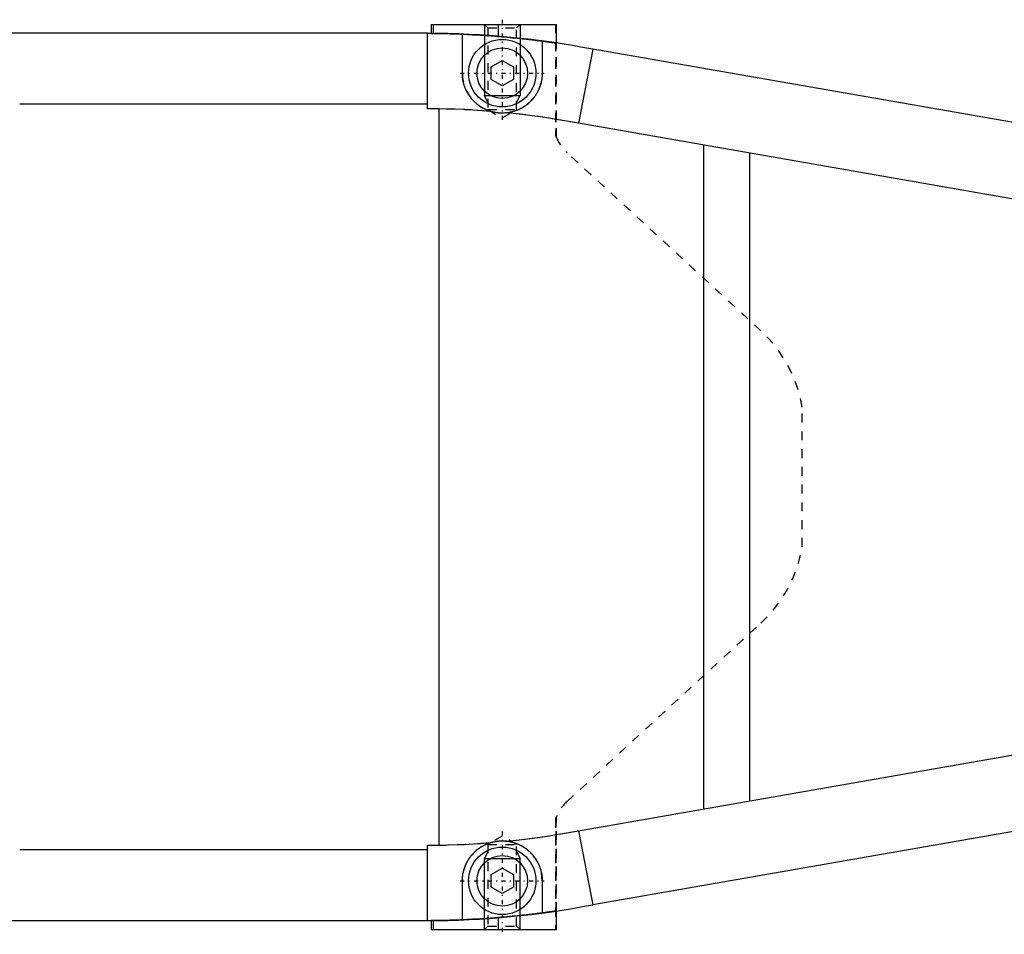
# Model space of a CAD drawing. Extents: x -152 to 584, y -5 to 847.
# Tile 11 of 12: x 344 to 455, y 718 to 822. Entities that reach past the tile are written whole.
import ezdxf

# ---------------------------------------------------------------- set-up
doc = ezdxf.new("R2010")
doc.units = 0
doc.linetypes.add('CENTER', pattern=[1.5, 0.45, -0.5, 0.05, -0.5])
doc.linetypes.add('DASHED', pattern=[2, 1, -1])
for name, color, linetype in [('AM_0', 7, 'CONTINUOUS'), ('AM_10', 7, 'CONTINUOUS'), ('AM_3', 7, 'DASHED'), ('AM_7', 7, 'CENTER')]:
    doc.layers.add(name, color=color, linetype=linetype)

msp = doc.modelspace()

# ---------------------------------------------------------------- linework, layer by layer
at = {"layer": 'AM_0', "color": 7, "linetype": 'CONTINUOUS'}
for p, q in [((390, 821), (390, 819.98)), ((390, 821), (404.1, 821)), ((397.53, 821), (397.53, 819.66)), ((404.1, 818.9), (404.1, 821)), ((389.56, 820), (257.1, 820)), ((389.56, 811.49), (389.56, 820)), ((393.5, 815.5), (393.5, 819.85)), ((402.5, 819.07), (402.5, 815.5)), ((408.21, 818.22), (406.59, 809.85)), ((470.35, 807.35), (408.21, 818.22)), ((396.75, 816.22), (398, 816.94)), ((398, 816.94), (399.25, 816.22)), ((396.75, 814.78), (396.75, 816.22)), ((399.25, 816.22), (399.25, 814.78)), ((398, 814.06), (396.75, 814.78)), ((399.25, 814.78), (398, 814.06)), ((389.56, 812), (343.6, 812)), ((390.9, 728.52), (390.9, 811.48)), ((468.92, 798.97), (406.59, 809.88)), ((420.67, 807.41), (420.67, 732.59)), ((425.9, 733.5), (425.9, 806.5)), ((406.59, 730.12), (468.92, 741.03)), ((470.35, 732.65), (408.21, 721.78)), ((406.59, 730.15), (408.21, 721.78)), ((389.56, 720), (389.56, 728.51)), ((389.56, 728), (343.6, 728)), ((396.75, 725.22), (398, 725.94)), ((398, 725.94), (399.25, 725.22)), ((396.75, 723.78), (396.75, 725.22)), ((399.25, 725.22), (399.25, 723.78)), ((393.5, 720.15), (393.5, 724.5)), ((398, 723.06), (396.75, 723.78)), ((399.25, 723.78), (398, 723.06)), ((402.5, 724.5), (402.5, 720.93)), ((397.53, 720.34), (397.53, 719)), ((404.1, 719), (404.1, 721.1)), ((389.56, 720), (257.1, 720)), ((390, 720.02), (390, 719)), ((390, 719), (404.1, 719))]:
    msp.add_line(p, q, dxfattribs=at)
for points in [[(396.67, 811.2, 0), (396.64, 811.21, 0), (396.59, 811.23, 0), (396.54, 811.24, 0), (396.51, 811.25, 0), (396.49, 811.26, 0), (396.43, 811.28, 0), (396.38, 811.3, 0), (396.33, 811.32, 0), (396.28, 811.34, 0), (396.23, 811.36, 0), (396.21, 811.37, 0), (396.18, 811.38, 0), (396.13, 811.41, 0), (396.08, 811.43, 0), (396.03, 811.45, 0), (395.98, 811.48, 0), (395.94, 811.5, 0), (395.91, 811.51, 0), (395.89, 811.53, 0), (395.84, 811.55, 0), (395.79, 811.58, 0), (395.77, 811.59, 0), (395.74, 811.61, 0), (395.7, 811.63, 0), (395.65, 811.66, 0), (395.63, 811.68, 0), (395.6, 811.69, 0), (395.56, 811.72, 0), (395.51, 811.75, 0), (395.47, 811.78, 0), (395.42, 811.81, 0), (395.38, 811.84, 0), (395.36, 811.86, 0), (395.33, 811.87, 0), (395.29, 811.91, 0), (395.25, 811.94, 0), (395.21, 811.97, 0), (395.16, 812.01, 0), (395.12, 812.04, 0), (395.1, 812.06, 0), (395.08, 812.08, 0), (395.04, 812.11, 0), (395, 812.15, 0), (394.96, 812.18, 0), (394.92, 812.22, 0), (394.88, 812.26, 0), (394.86, 812.28, 0), (394.84, 812.3, 0), (394.8, 812.34, 0), (394.76, 812.37, 0), (394.72, 812.41, 0), (394.69, 812.45, 0), (394.65, 812.49, 0), (394.63, 812.51, 0), (394.62, 812.53, 0), (394.58, 812.58, 0), (394.55, 812.62, 0), (394.51, 812.66, 0), (394.48, 812.7, 0), (394.44, 812.74, 0), (394.43, 812.76, 0), (394.41, 812.79, 0), (394.38, 812.83, 0), (394.35, 812.87, 0), (394.33, 812.89, 0), (394.32, 812.92, 0), (394.29, 812.96, 0), (394.26, 813, 0), (394.24, 813.03, 0), (394.23, 813.05, 0), (394.2, 813.09, 0), (394.17, 813.14, 0), (394.14, 813.18, 0), (394.11, 813.23, 0), (394.09, 813.28, 0), (394.07, 813.3, 0), (394.06, 813.32, 0), (394.04, 813.37, 0), (394.01, 813.42, 0), (393.99, 813.46, 0), (393.96, 813.51, 0), (393.94, 813.56, 0), (393.93, 813.58, 0), (393.92, 813.61, 0), (393.9, 813.66, 0), (393.87, 813.7, 0), (393.85, 813.75, 0), (393.83, 813.8, 0), (393.81, 813.85, 0), (393.8, 813.87, 0), (393.79, 813.9, 0), (393.78, 813.95, 0), (393.76, 814, 0), (393.74, 814.05, 0), (393.72, 814.1, 0), (393.71, 814.15, 0), (393.7, 814.17, 0), (393.69, 814.19, 0), (393.68, 814.24, 0), (393.66, 814.29, 0), (393.65, 814.34, 0), (393.64, 814.39, 0), (393.63, 814.44, 0), (393.62, 814.47, 0), (393.61, 814.49, 0), (393.6, 814.54, 0), (393.59, 814.59, 0), (393.59, 814.62, 0), (393.58, 814.64, 0), (393.57, 814.69, 0), (393.56, 814.74, 0), (393.56, 814.77, 0), (393.56, 814.79, 0), (393.55, 814.84, 0), (393.54, 814.89, 0), (393.54, 814.94, 0), (393.53, 814.99, 0), (393.52, 815.04, 0), (393.52, 815.06, 0), (393.52, 815.09, 0), (393.51, 815.14, 0), (393.51, 815.19, 0), (393.51, 815.23, 0), (393.51, 815.28, 0), (393.5, 815.33, 0), (393.5, 815.36, 0), (393.5, 815.38, 0), (393.5, 815.43, 0), (393.5, 815.48, 0), (393.5, 815.5, 0)], [(402.5, 815.5, 0), (402.5, 815.47, 0), (402.5, 815.42, 0), (402.5, 815.37, 0), (402.5, 815.34, 0), (402.5, 815.32, 0), (402.49, 815.26, 0), (402.49, 815.21, 0), (402.49, 815.16, 0), (402.48, 815.1, 0), (402.48, 815.05, 0), (402.47, 815.02, 0), (402.47, 815, 0), (402.47, 814.94, 0), (402.46, 814.89, 0), (402.45, 814.83, 0), (402.44, 814.78, 0), (402.43, 814.72, 0), (402.43, 814.7, 0), (402.42, 814.67, 0), (402.41, 814.61, 0), (402.4, 814.56, 0), (402.39, 814.53, 0), (402.39, 814.5, 0), (402.38, 814.45, 0), (402.36, 814.39, 0), (402.35, 814.37, 0), (402.35, 814.34, 0), (402.33, 814.28, 0), (402.32, 814.23, 0), (402.3, 814.17, 0), (402.28, 814.12, 0), (402.26, 814.06, 0), (402.25, 814.03, 0), (402.24, 814.01, 0), (402.23, 813.95, 0), (402.2, 813.9, 0), (402.18, 813.84, 0), (402.16, 813.79, 0), (402.14, 813.73, 0), (402.13, 813.71, 0), (402.11, 813.68, 0), (402.09, 813.62, 0), (402.06, 813.57, 0), (402.04, 813.52, 0), (402.01, 813.46, 0), (401.98, 813.41, 0), (401.97, 813.38, 0), (401.96, 813.36, 0), (401.93, 813.3, 0), (401.9, 813.25, 0), (401.87, 813.2, 0), (401.83, 813.14, 0), (401.8, 813.09, 0), (401.79, 813.07, 0), (401.77, 813.04, 0), (401.73, 812.99, 0), (401.7, 812.94, 0), (401.66, 812.89, 0), (401.63, 812.84, 0), (401.59, 812.79, 0), (401.57, 812.77, 0), (401.55, 812.74, 0), (401.52, 812.69, 0), (401.48, 812.64, 0), (401.46, 812.62, 0), (401.44, 812.6, 0), (401.4, 812.55, 0), (401.36, 812.5, 0), (401.34, 812.48, 0), (401.32, 812.46, 0), (401.27, 812.41, 0), (401.23, 812.37, 0), (401.19, 812.32, 0), (401.14, 812.28, 0), (401.1, 812.24, 0), (401.07, 812.21, 0), (401.05, 812.19, 0), (401.01, 812.15, 0), (400.96, 812.11, 0), (400.91, 812.07, 0), (400.86, 812.03, 0), (400.81, 811.99, 0), (400.79, 811.97, 0), (400.76, 811.95, 0), (400.71, 811.91, 0), (400.66, 811.87, 0), (400.61, 811.84, 0), (400.56, 811.8, 0), (400.51, 811.76, 0), (400.48, 811.75, 0), (400.46, 811.73, 0), (400.4, 811.7, 0), (400.35, 811.66, 0), (400.29, 811.63, 0), (400.24, 811.6, 0), (400.19, 811.57, 0), (400.16, 811.55, 0), (400.13, 811.54, 0), (400.07, 811.51, 0), (400.02, 811.48, 0), (399.96, 811.45, 0), (399.9, 811.42, 0), (399.85, 811.4, 0), (399.82, 811.38, 0), (399.79, 811.37, 0), (399.73, 811.35, 0), (399.67, 811.32, 0), (399.64, 811.31, 0), (399.61, 811.3, 0), (399.55, 811.28, 0), (399.49, 811.26, 0), (399.46, 811.24, 0), (399.43, 811.23, 0), (399.37, 811.21, 0), (399.31, 811.2, 0), (399.25, 811.18, 0), (399.19, 811.16, 0), (399.13, 811.14, 0), (399.1, 811.14, 0), (399.07, 811.13, 0), (399.01, 811.11, 0), (398.95, 811.1, 0), (398.88, 811.09, 0), (398.82, 811.08, 0), (398.76, 811.06, 0), (398.73, 811.06, 0), (398.7, 811.05, 0), (398.63, 811.04, 0), (398.57, 811.04, 0), (398.54, 811.03, 0)], [(396.67, 811.2, 0), (395.71, 811.27, 0), (393.79, 811.39, 0), (391.86, 811.46, 0), (390.9, 811.48, 0)], [(398.54, 811.03, 0), (398.49, 811.03, 0), (398.38, 811.02, 0), (398.28, 811.01, 0), (398.22, 811.01, 0), (398.17, 811, 0), (398.07, 811, 0), (397.96, 811, 0), (397.86, 811, 0), (397.75, 811.01, 0), (397.65, 811.01, 0), (397.59, 811.02, 0), (397.54, 811.02, 0), (397.44, 811.04, 0), (397.33, 811.05, 0), (397.23, 811.07, 0), (397.13, 811.09, 0), (397.02, 811.11, 0), (396.97, 811.12, 0), (396.92, 811.13, 0), (396.82, 811.16, 0), (396.72, 811.19, 0), (396.67, 811.2, 0)], [(406.59, 809.85, 0), (405.25, 810.09, 0), (402.58, 810.53, 0), (399.89, 810.89, 0), (398.54, 811.03, 0)], [(398.54, 728.97, 0), (399.89, 729.11, 0), (402.58, 729.47, 0), (405.25, 729.91, 0), (406.59, 730.15, 0)], [(390.9, 728.52, 0), (391.86, 728.54, 0), (393.79, 728.61, 0), (395.71, 728.73, 0), (396.67, 728.8, 0)], [(393.5, 724.5, 0), (393.5, 724.52, 0), (393.5, 724.57, 0), (393.5, 724.62, 0), (393.5, 724.64, 0), (393.5, 724.67, 0), (393.51, 724.72, 0), (393.51, 724.77, 0), (393.51, 724.81, 0), (393.51, 724.86, 0), (393.52, 724.91, 0), (393.52, 724.94, 0), (393.52, 724.96, 0), (393.53, 725.01, 0), (393.54, 725.06, 0), (393.54, 725.11, 0), (393.55, 725.16, 0), (393.56, 725.21, 0), (393.56, 725.23, 0), (393.56, 725.26, 0), (393.57, 725.31, 0), (393.58, 725.36, 0), (393.59, 725.38, 0), (393.59, 725.41, 0), (393.6, 725.46, 0), (393.61, 725.51, 0), (393.62, 725.53, 0), (393.63, 725.56, 0), (393.64, 725.61, 0), (393.65, 725.66, 0), (393.66, 725.71, 0), (393.68, 725.76, 0), (393.69, 725.81, 0), (393.7, 725.83, 0), (393.71, 725.86, 0), (393.73, 725.91, 0), (393.74, 725.95, 0), (393.76, 726, 0), (393.78, 726.05, 0), (393.8, 726.1, 0), (393.8, 726.13, 0), (393.81, 726.15, 0), (393.83, 726.2, 0), (393.85, 726.25, 0), (393.87, 726.3, 0), (393.9, 726.35, 0), (393.92, 726.39, 0), (393.93, 726.42, 0), (393.94, 726.44, 0), (393.96, 726.49, 0), (393.99, 726.54, 0), (394.01, 726.58, 0), (394.04, 726.63, 0), (394.06, 726.68, 0), (394.07, 726.7, 0), (394.09, 726.72, 0), (394.11, 726.77, 0), (394.14, 726.82, 0), (394.17, 726.86, 0), (394.2, 726.91, 0), (394.23, 726.95, 0), (394.24, 726.97, 0), (394.26, 727, 0), (394.29, 727.04, 0), (394.32, 727.08, 0), (394.33, 727.11, 0), (394.35, 727.13, 0), (394.38, 727.17, 0), (394.41, 727.21, 0), (394.43, 727.24, 0), (394.44, 727.26, 0), (394.48, 727.3, 0), (394.51, 727.34, 0), (394.55, 727.38, 0), (394.58, 727.43, 0), (394.62, 727.47, 0), (394.63, 727.49, 0), (394.65, 727.51, 0), (394.69, 727.55, 0), (394.73, 727.59, 0), (394.76, 727.63, 0), (394.8, 727.67, 0), (394.84, 727.7, 0), (394.86, 727.72, 0), (394.88, 727.74, 0), (394.92, 727.78, 0), (394.96, 727.82, 0), (395, 727.85, 0), (395.04, 727.89, 0), (395.08, 727.92, 0), (395.1, 727.94, 0), (395.12, 727.96, 0), (395.16, 727.99, 0), (395.21, 728.03, 0), (395.25, 728.06, 0), (395.29, 728.09, 0), (395.33, 728.13, 0), (395.36, 728.14, 0), (395.38, 728.16, 0), (395.42, 728.19, 0), (395.47, 728.22, 0), (395.51, 728.25, 0), (395.56, 728.28, 0), (395.6, 728.31, 0), (395.63, 728.32, 0), (395.65, 728.34, 0), (395.7, 728.37, 0), (395.74, 728.39, 0), (395.77, 728.41, 0), (395.79, 728.42, 0), (395.84, 728.45, 0), (395.89, 728.47, 0), (395.91, 728.49, 0), (395.94, 728.5, 0), (395.99, 728.52, 0), (396.03, 728.55, 0), (396.08, 728.57, 0), (396.13, 728.59, 0), (396.18, 728.62, 0), (396.21, 728.63, 0), (396.23, 728.64, 0), (396.28, 728.66, 0), (396.33, 728.68, 0), (396.38, 728.7, 0), (396.44, 728.72, 0), (396.49, 728.74, 0), (396.51, 728.75, 0), (396.54, 728.76, 0), (396.59, 728.77, 0), (396.64, 728.79, 0), (396.67, 728.8, 0)], [(396.67, 728.8, 0), (396.72, 728.81, 0), (396.82, 728.84, 0), (396.92, 728.87, 0), (396.97, 728.88, 0), (397.02, 728.89, 0), (397.13, 728.91, 0), (397.23, 728.93, 0), (397.33, 728.95, 0), (397.44, 728.96, 0), (397.54, 728.98, 0), (397.59, 728.98, 0), (397.65, 728.99, 0), (397.75, 728.99, 0), (397.86, 729, 0), (397.96, 729, 0), (398.07, 729, 0), (398.17, 729, 0), (398.22, 728.99, 0), (398.28, 728.99, 0), (398.38, 728.98, 0), (398.49, 728.97, 0), (398.54, 728.97, 0)], [(398.54, 728.97, 0), (398.57, 728.96, 0), (398.63, 728.96, 0), (398.7, 728.95, 0), (398.73, 728.94, 0), (398.76, 728.94, 0), (398.82, 728.92, 0), (398.88, 728.91, 0), (398.95, 728.9, 0), (399.01, 728.89, 0), (399.07, 728.87, 0), (399.1, 728.86, 0), (399.13, 728.86, 0), (399.19, 728.84, 0), (399.25, 728.82, 0), (399.31, 728.8, 0), (399.37, 728.78, 0), (399.43, 728.77, 0), (399.46, 728.75, 0), (399.49, 728.74, 0), (399.55, 728.72, 0), (399.61, 728.7, 0), (399.64, 728.69, 0), (399.67, 728.68, 0), (399.73, 728.65, 0), (399.79, 728.63, 0), (399.82, 728.62, 0), (399.85, 728.6, 0), (399.9, 728.58, 0), (399.96, 728.55, 0), (400.02, 728.52, 0), (400.07, 728.49, 0), (400.13, 728.46, 0), (400.16, 728.45, 0), (400.19, 728.43, 0), (400.24, 728.4, 0), (400.3, 728.37, 0), (400.35, 728.34, 0), (400.4, 728.3, 0), (400.46, 728.27, 0), (400.48, 728.25, 0), (400.51, 728.24, 0), (400.56, 728.2, 0), (400.61, 728.16, 0), (400.66, 728.13, 0), (400.72, 728.09, 0), (400.76, 728.05, 0), (400.79, 728.03, 0), (400.81, 728.01, 0), (400.86, 727.97, 0), (400.91, 727.93, 0), (400.96, 727.89, 0), (401.01, 727.85, 0), (401.05, 727.81, 0), (401.07, 727.79, 0), (401.1, 727.76, 0), (401.14, 727.72, 0), (401.19, 727.68, 0), (401.23, 727.63, 0), (401.27, 727.59, 0), (401.32, 727.54, 0), (401.34, 727.52, 0), (401.36, 727.5, 0), (401.4, 727.45, 0), (401.44, 727.4, 0), (401.46, 727.38, 0), (401.48, 727.36, 0), (401.52, 727.31, 0), (401.55, 727.26, 0), (401.57, 727.23, 0), (401.59, 727.21, 0), (401.63, 727.16, 0), (401.67, 727.11, 0), (401.7, 727.06, 0), (401.74, 727.01, 0), (401.77, 726.96, 0), (401.79, 726.93, 0), (401.8, 726.91, 0), (401.84, 726.85, 0), (401.87, 726.8, 0), (401.9, 726.75, 0), (401.93, 726.7, 0), (401.96, 726.64, 0), (401.97, 726.62, 0), (401.98, 726.59, 0), (402.01, 726.54, 0), (402.04, 726.48, 0), (402.07, 726.43, 0), (402.09, 726.38, 0), (402.11, 726.32, 0), (402.13, 726.29, 0), (402.14, 726.27, 0), (402.16, 726.21, 0), (402.18, 726.16, 0), (402.2, 726.1, 0), (402.23, 726.05, 0), (402.25, 725.99, 0), (402.25, 725.97, 0), (402.26, 725.94, 0), (402.28, 725.88, 0), (402.3, 725.83, 0), (402.32, 725.77, 0), (402.33, 725.72, 0), (402.35, 725.66, 0), (402.35, 725.63, 0), (402.36, 725.61, 0), (402.38, 725.55, 0), (402.39, 725.5, 0), (402.39, 725.47, 0), (402.4, 725.44, 0), (402.41, 725.39, 0), (402.42, 725.33, 0), (402.43, 725.3, 0), (402.43, 725.28, 0), (402.44, 725.22, 0), (402.45, 725.17, 0), (402.46, 725.11, 0), (402.47, 725.06, 0), (402.47, 725, 0), (402.47, 724.98, 0), (402.48, 724.95, 0), (402.48, 724.9, 0), (402.49, 724.84, 0), (402.49, 724.79, 0), (402.49, 724.74, 0), (402.5, 724.68, 0), (402.5, 724.66, 0), (402.5, 724.63, 0), (402.5, 724.58, 0), (402.5, 724.53, 0), (402.5, 724.5, 0)]]:
    msp.add_polyline3d(points, dxfattribs=at)
for centre, radius in [((398, 815.5), 3.8), ((398, 815.5), 2.85), ((398, 724.5), 3.8), ((398, 724.5), 2.85)]:
    msp.add_circle(centre, radius, dxfattribs=at)
for centre, radius, start, end in [((389.56, 722.24), 97.75, 79, 90), ((389.56, 722.24), 97.69, 82.3864, 87.6866), ((389.56, 722.24), 89.25, 89.1376, 90), ((389.56, 817.76), 89.25, 270, 270.8624), ((389.56, 817.76), 97.75, 270, 281), ((389.56, 817.76), 97.69, 272.3134, 277.6136)]:
    msp.add_arc(centre, radius, start, end, dxfattribs=at)
at = {"layer": 'AM_10', "color": 7, "linetype": 'CONTINUOUS'}
for p, q in [((396, 821), (396, 813)), ((400, 821), (400, 813)), ((396.38, 812.2), (396, 813)), ((396, 813), (400, 813)), ((399.62, 812.2), (400, 813)), ((396.38, 727.8), (396, 727)), ((396, 719), (396, 727)), ((396, 727), (400, 727)), ((399.62, 727.8), (400, 727)), ((400, 719), (400, 727))]:
    msp.add_line(p, q, dxfattribs=at)
at = {"layer": 'AM_3', "color": 6, "linetype": 'DASHED'}
for p, q in [((390.2, 821), (390.2, 819.98)), ((396, 821), (396.38, 820.62)), ((396.38, 820.62), (396.38, 811.4)), ((396.38, 820.62), (399.62, 820.62)), ((399.62, 820.62), (400, 821)), ((399.62, 811.4), (399.62, 820.62)), ((404, 821), (404, 808.52)), ((404.03, 821), (404.1, 821)), ((404.03, 821), (404.03, 808.45)), ((390, 819.98), (390.2, 819.98)), ((404.08, 818.9), (404.1, 818.9)), ((404.08, 808.31), (404.08, 818.9)), ((404.1, 808.27), (404.1, 818.9)), ((396.38, 811.4), (398, 810.46)), ((396.38, 811.4), (399.62, 811.4)), ((398, 810.46), (399.62, 811.4)), ((427.16, 786.46), (405.31, 806.55)), ((431.8, 762.14), (431.8, 777.86)), ((405.31, 733.45), (427.16, 753.54)), ((404, 731.48), (404, 719)), ((404.03, 731.55), (404.03, 719)), ((404.08, 721.1), (404.08, 731.69)), ((404.1, 721.1), (404.1, 731.73)), ((398, 729.54), (396.38, 728.6)), ((399.62, 728.6), (398, 729.54)), ((396.38, 728.6), (396.38, 719.38)), ((396.38, 728.6), (399.62, 728.6)), ((399.62, 719.38), (399.62, 728.6)), ((404.1, 721.1), (404.08, 721.1)), ((390.2, 720.02), (390, 720.02)), ((390.2, 720.02), (390.2, 719)), ((396.38, 719.38), (396, 719)), ((396.38, 719.38), (399.62, 719.38)), ((400, 719), (399.62, 719.38))]:
    msp.add_line(p, q, dxfattribs=at)
for points in [[(390, 819.98, 0), (390, 819.98, 0), (390, 819.98, 0), (390, 819.98, 0), (390.01, 819.98, 0), (390.01, 819.98, 0), (390.01, 819.98, 0), (390.02, 819.98, 0), (390.03, 819.98, 0), (390.04, 819.98, 0), (390.05, 819.98, 0), (390.06, 819.98, 0), (390.07, 819.98, 0), (390.08, 819.98, 0), (390.1, 819.98, 0), (390.12, 819.98, 0), (390.14, 819.98, 0), (390.16, 819.98, 0), (390.17, 819.98, 0), (390.18, 819.98, 0), (390.21, 819.98, 0), (390.23, 819.98, 0), (390.25, 819.98, 0), (390.26, 819.98, 0), (390.29, 819.98, 0), (390.32, 819.98, 0), (390.34, 819.98, 0), (390.36, 819.98, 0), (390.39, 819.98, 0), (390.43, 819.98, 0), (390.46, 819.98, 0), (390.5, 819.98, 0), (390.54, 819.98, 0), (390.56, 819.98, 0), (390.59, 819.98, 0), (390.63, 819.98, 0), (390.67, 819.98, 0), (390.72, 819.98, 0), (390.77, 819.98, 0), (390.82, 819.98, 0), (390.84, 819.98, 0), (390.87, 819.98, 0), (390.92, 819.98, 0), (390.97, 819.98, 0), (391.03, 819.97, 0), (391.09, 819.97, 0), (391.14, 819.97, 0), (391.17, 819.97, 0), (391.2, 819.97, 0), (391.26, 819.97, 0), (391.32, 819.97, 0), (391.39, 819.97, 0), (391.45, 819.97, 0), (391.52, 819.97, 0), (391.55, 819.97, 0), (391.58, 819.96, 0), (391.65, 819.96, 0), (391.72, 819.96, 0), (391.79, 819.96, 0), (391.86, 819.96, 0), (391.93, 819.96, 0), (391.96, 819.96, 0), (392, 819.96, 0), (392.07, 819.95, 0), (392.15, 819.95, 0), (392.18, 819.95, 0), (392.22, 819.95, 0), (392.3, 819.95, 0), (392.37, 819.95, 0), (392.41, 819.94, 0), (392.45, 819.94, 0), (392.53, 819.94, 0), (392.61, 819.94, 0), (392.69, 819.94, 0), (392.77, 819.93, 0), (392.86, 819.93, 0), (392.9, 819.93, 0), (392.94, 819.93, 0), (393.03, 819.92, 0), (393.12, 819.92, 0), (393.2, 819.92, 0), (393.29, 819.91, 0), (393.38, 819.91, 0), (393.43, 819.91, 0), (393.48, 819.91, 0), (393.57, 819.9, 0), (393.66, 819.9, 0), (393.76, 819.9, 0), (393.86, 819.89, 0), (393.95, 819.89, 0), (394, 819.88, 0), (394.05, 819.88, 0), (394.15, 819.88, 0), (394.25, 819.87, 0), (394.35, 819.87, 0), (394.45, 819.86, 0), (394.56, 819.86, 0), (394.61, 819.86, 0), (394.66, 819.85, 0), (394.76, 819.85, 0), (394.87, 819.84, 0), (394.97, 819.84, 0), (395.08, 819.83, 0), (395.18, 819.82, 0), (395.24, 819.82, 0), (395.29, 819.82, 0), (395.4, 819.81, 0), (395.51, 819.8, 0), (395.56, 819.8, 0), (395.61, 819.8, 0), (395.72, 819.79, 0), (395.83, 819.78, 0), (395.89, 819.78, 0), (395.94, 819.78, 0), (396.05, 819.77, 0), (396.16, 819.76, 0), (396.27, 819.75, 0), (396.38, 819.75, 0), (396.49, 819.74, 0), (396.55, 819.74, 0), (396.6, 819.73, 0), (396.71, 819.72, 0), (396.82, 819.72, 0), (396.93, 819.71, 0), (397.04, 819.7, 0), (397.15, 819.69, 0), (397.21, 819.69, 0), (397.26, 819.68, 0), (397.37, 819.67, 0), (397.48, 819.66, 0), (397.53, 819.66, 0)], [(397.53, 819.66, 0), (397.58, 819.66, 0), (397.66, 819.65, 0), (397.75, 819.64, 0), (397.79, 819.64, 0), (397.83, 819.63, 0), (397.92, 819.63, 0), (398, 819.62, 0), (398.09, 819.61, 0), (398.17, 819.61, 0), (398.26, 819.6, 0), (398.3, 819.59, 0), (398.34, 819.59, 0), (398.43, 819.58, 0), (398.51, 819.57, 0), (398.6, 819.57, 0), (398.68, 819.56, 0), (398.77, 819.55, 0), (398.81, 819.55, 0), (398.85, 819.54, 0), (398.94, 819.53, 0), (399.02, 819.53, 0), (399.07, 819.52, 0), (399.11, 819.52, 0), (399.19, 819.51, 0), (399.27, 819.5, 0), (399.32, 819.5, 0), (399.36, 819.49, 0), (399.44, 819.48, 0), (399.52, 819.48, 0), (399.61, 819.47, 0), (399.69, 819.46, 0), (399.77, 819.45, 0), (399.81, 819.45, 0), (399.85, 819.44, 0), (399.93, 819.43, 0), (400.01, 819.42, 0), (400.09, 819.42, 0), (400.17, 819.41, 0), (400.25, 819.4, 0), (400.29, 819.39, 0), (400.33, 819.39, 0), (400.41, 819.38, 0), (400.48, 819.37, 0), (400.56, 819.36, 0), (400.64, 819.36, 0), (400.71, 819.35, 0), (400.75, 819.34, 0), (400.78, 819.34, 0), (400.86, 819.33, 0), (400.93, 819.32, 0), (401, 819.31, 0), (401.08, 819.3, 0), (401.15, 819.3, 0), (401.18, 819.29, 0), (401.22, 819.29, 0), (401.29, 819.28, 0), (401.36, 819.27, 0), (401.42, 819.26, 0), (401.49, 819.25, 0), (401.56, 819.25, 0), (401.59, 819.24, 0), (401.62, 819.24, 0), (401.69, 819.23, 0), (401.75, 819.22, 0), (401.78, 819.22, 0), (401.81, 819.21, 0), (401.87, 819.21, 0), (401.94, 819.2, 0), (401.97, 819.19, 0), (402, 819.19, 0), (402.05, 819.18, 0), (402.11, 819.18, 0), (402.17, 819.17, 0), (402.23, 819.16, 0), (402.28, 819.15, 0), (402.31, 819.15, 0), (402.34, 819.15, 0), (402.4, 819.14, 0), (402.45, 819.13, 0), (402.51, 819.12, 0), (402.56, 819.12, 0), (402.61, 819.11, 0), (402.64, 819.11, 0), (402.67, 819.1, 0), (402.72, 819.1, 0), (402.77, 819.09, 0), (402.82, 819.08, 0), (402.87, 819.07, 0), (402.92, 819.07, 0), (402.94, 819.06, 0), (402.97, 819.06, 0), (403.01, 819.05, 0), (403.06, 819.05, 0), (403.1, 819.04, 0), (403.15, 819.04, 0), (403.19, 819.03, 0), (403.21, 819.03, 0), (403.24, 819.02, 0), (403.28, 819.02, 0), (403.32, 819.01, 0), (403.36, 819.01, 0), (403.4, 819, 0), (403.44, 819, 0), (403.45, 818.99, 0), (403.47, 818.99, 0), (403.51, 818.98, 0), (403.54, 818.98, 0), (403.56, 818.98, 0), (403.58, 818.97, 0), (403.61, 818.97, 0), (403.64, 818.97, 0), (403.66, 818.96, 0), (403.67, 818.96, 0), (403.7, 818.96, 0), (403.73, 818.95, 0), (403.76, 818.95, 0), (403.79, 818.94, 0), (403.81, 818.94, 0), (403.82, 818.94, 0), (403.84, 818.94, 0), (403.86, 818.93, 0), (403.88, 818.93, 0), (403.9, 818.93, 0), (403.92, 818.92, 0), (403.94, 818.92, 0), (403.95, 818.92, 0), (403.96, 818.92, 0), (403.98, 818.92, 0), (403.99, 818.91, 0), (404, 818.91, 0)], [(404, 808.52, 0), (404, 808.51, 0), (404.01, 808.48, 0), (404.02, 808.46, 0), (404.03, 808.45, 0), (404.03, 808.44, 0), (404.04, 808.41, 0), (404.05, 808.39, 0), (404.06, 808.37, 0), (404.06, 808.36, 0), (404.07, 808.34, 0), (404.07, 808.33, 0), (404.08, 808.33, 0), (404.08, 808.31, 0), (404.09, 808.3, 0), (404.09, 808.29, 0), (404.09, 808.29, 0), (404.1, 808.28, 0), (404.1, 808.28, 0), (404.1, 808.27, 0), (404.1, 808.27, 0), (404.1, 808.27, 0), (404.1, 808.27, 0)], [(404.03, 808.45, 0), (404.04, 808.42, 0), (404.06, 808.37, 0), (404.08, 808.33, 0), (404.08, 808.31, 0)], [(404.1, 731.73, 0), (404.1, 731.73, 0), (404.1, 731.73, 0), (404.1, 731.73, 0), (404.1, 731.72, 0), (404.1, 731.72, 0), (404.09, 731.71, 0), (404.09, 731.71, 0), (404.09, 731.7, 0), (404.08, 731.69, 0), (404.08, 731.67, 0), (404.07, 731.67, 0), (404.07, 731.66, 0), (404.06, 731.64, 0), (404.06, 731.63, 0), (404.05, 731.61, 0), (404.04, 731.59, 0), (404.03, 731.56, 0), (404.03, 731.55, 0), (404.02, 731.54, 0), (404.01, 731.52, 0), (404, 731.49, 0), (404, 731.48, 0)], [(404.08, 731.69, 0), (404.08, 731.67, 0), (404.06, 731.63, 0), (404.04, 731.58, 0), (404.03, 731.55, 0)], [(397.53, 720.34, 0), (397.48, 720.34, 0), (397.37, 720.33, 0), (397.26, 720.32, 0), (397.21, 720.31, 0), (397.15, 720.31, 0), (397.04, 720.3, 0), (396.93, 720.29, 0), (396.82, 720.28, 0), (396.71, 720.28, 0), (396.6, 720.27, 0), (396.55, 720.26, 0), (396.49, 720.26, 0), (396.38, 720.25, 0), (396.27, 720.25, 0), (396.16, 720.24, 0), (396.05, 720.23, 0), (395.94, 720.22, 0), (395.89, 720.22, 0), (395.83, 720.22, 0), (395.72, 720.21, 0), (395.61, 720.2, 0), (395.56, 720.2, 0), (395.51, 720.2, 0), (395.4, 720.19, 0), (395.29, 720.18, 0), (395.24, 720.18, 0), (395.18, 720.18, 0), (395.08, 720.17, 0), (394.97, 720.16, 0), (394.87, 720.16, 0), (394.76, 720.15, 0), (394.66, 720.15, 0), (394.61, 720.14, 0), (394.56, 720.14, 0), (394.45, 720.14, 0), (394.35, 720.13, 0), (394.25, 720.13, 0), (394.15, 720.12, 0), (394.05, 720.12, 0), (394, 720.12, 0), (393.95, 720.11, 0), (393.86, 720.11, 0), (393.76, 720.1, 0), (393.66, 720.1, 0), (393.57, 720.1, 0), (393.48, 720.09, 0), (393.43, 720.09, 0), (393.38, 720.09, 0), (393.29, 720.09, 0), (393.2, 720.08, 0), (393.12, 720.08, 0), (393.03, 720.08, 0), (392.94, 720.07, 0), (392.9, 720.07, 0), (392.86, 720.07, 0), (392.77, 720.07, 0), (392.69, 720.06, 0), (392.61, 720.06, 0), (392.53, 720.06, 0), (392.45, 720.06, 0), (392.41, 720.06, 0), (392.37, 720.05, 0), (392.3, 720.05, 0), (392.22, 720.05, 0), (392.18, 720.05, 0), (392.15, 720.05, 0), (392.07, 720.05, 0), (392, 720.04, 0), (391.96, 720.04, 0), (391.93, 720.04, 0), (391.86, 720.04, 0), (391.79, 720.04, 0), (391.72, 720.04, 0), (391.65, 720.04, 0), (391.58, 720.04, 0), (391.55, 720.03, 0), (391.52, 720.03, 0), (391.45, 720.03, 0), (391.39, 720.03, 0), (391.32, 720.03, 0), (391.26, 720.03, 0), (391.2, 720.03, 0), (391.17, 720.03, 0), (391.14, 720.03, 0), (391.09, 720.03, 0), (391.03, 720.03, 0), (390.97, 720.02, 0), (390.92, 720.02, 0), (390.87, 720.02, 0), (390.84, 720.02, 0), (390.82, 720.02, 0), (390.77, 720.02, 0), (390.72, 720.02, 0), (390.67, 720.02, 0), (390.63, 720.02, 0), (390.59, 720.02, 0), (390.56, 720.02, 0), (390.54, 720.02, 0), (390.5, 720.02, 0), (390.46, 720.02, 0), (390.43, 720.02, 0), (390.39, 720.02, 0), (390.36, 720.02, 0), (390.34, 720.02, 0), (390.32, 720.02, 0), (390.29, 720.02, 0), (390.26, 720.02, 0), (390.25, 720.02, 0), (390.23, 720.02, 0), (390.21, 720.02, 0), (390.18, 720.02, 0), (390.17, 720.02, 0), (390.16, 720.02, 0), (390.14, 720.02, 0), (390.12, 720.02, 0), (390.1, 720.02, 0), (390.08, 720.02, 0), (390.07, 720.02, 0), (390.06, 720.02, 0), (390.05, 720.02, 0), (390.04, 720.02, 0), (390.03, 720.02, 0), (390.02, 720.02, 0), (390.01, 720.02, 0), (390.01, 720.02, 0), (390.01, 720.02, 0), (390, 720.02, 0), (390, 720.02, 0), (390, 720.02, 0), (390, 720.02, 0)], [(404, 721.09, 0), (403.99, 721.09, 0), (403.98, 721.08, 0), (403.96, 721.08, 0), (403.95, 721.08, 0), (403.94, 721.08, 0), (403.92, 721.08, 0), (403.9, 721.07, 0), (403.88, 721.07, 0), (403.86, 721.07, 0), (403.84, 721.06, 0), (403.82, 721.06, 0), (403.81, 721.06, 0), (403.79, 721.06, 0), (403.76, 721.05, 0), (403.73, 721.05, 0), (403.7, 721.04, 0), (403.67, 721.04, 0), (403.66, 721.04, 0), (403.64, 721.03, 0), (403.61, 721.03, 0), (403.58, 721.03, 0), (403.56, 721.02, 0), (403.54, 721.02, 0), (403.51, 721.02, 0), (403.47, 721.01, 0), (403.45, 721.01, 0), (403.44, 721, 0), (403.4, 721, 0), (403.36, 720.99, 0), (403.32, 720.99, 0), (403.28, 720.98, 0), (403.24, 720.98, 0), (403.21, 720.97, 0), (403.19, 720.97, 0), (403.15, 720.96, 0), (403.1, 720.96, 0), (403.06, 720.95, 0), (403.01, 720.95, 0), (402.97, 720.94, 0), (402.94, 720.94, 0), (402.92, 720.93, 0), (402.87, 720.93, 0), (402.82, 720.92, 0), (402.77, 720.91, 0), (402.72, 720.9, 0), (402.67, 720.9, 0), (402.64, 720.89, 0), (402.61, 720.89, 0), (402.56, 720.88, 0), (402.51, 720.88, 0), (402.45, 720.87, 0), (402.4, 720.86, 0), (402.34, 720.85, 0), (402.31, 720.85, 0), (402.28, 720.85, 0), (402.23, 720.84, 0), (402.17, 720.83, 0), (402.11, 720.82, 0), (402.05, 720.82, 0), (402, 720.81, 0), (401.97, 720.81, 0), (401.94, 720.8, 0), (401.87, 720.79, 0), (401.81, 720.79, 0), (401.78, 720.78, 0), (401.75, 720.78, 0), (401.69, 720.77, 0), (401.62, 720.76, 0), (401.59, 720.76, 0), (401.56, 720.75, 0), (401.49, 720.75, 0), (401.42, 720.74, 0), (401.36, 720.73, 0), (401.29, 720.72, 0), (401.22, 720.71, 0), (401.18, 720.71, 0), (401.15, 720.7, 0), (401.08, 720.7, 0), (401, 720.69, 0), (400.93, 720.68, 0), (400.86, 720.67, 0), (400.78, 720.66, 0), (400.75, 720.66, 0), (400.71, 720.65, 0), (400.64, 720.64, 0), (400.56, 720.64, 0), (400.48, 720.63, 0), (400.41, 720.62, 0), (400.33, 720.61, 0), (400.29, 720.61, 0), (400.25, 720.6, 0), (400.17, 720.59, 0), (400.09, 720.58, 0), (400.01, 720.58, 0), (399.93, 720.57, 0), (399.85, 720.56, 0), (399.81, 720.55, 0), (399.77, 720.55, 0), (399.69, 720.54, 0), (399.61, 720.53, 0), (399.52, 720.52, 0), (399.44, 720.52, 0), (399.36, 720.51, 0), (399.32, 720.5, 0), (399.27, 720.5, 0), (399.19, 720.49, 0), (399.11, 720.48, 0), (399.07, 720.48, 0), (399.02, 720.47, 0), (398.94, 720.47, 0), (398.85, 720.46, 0), (398.81, 720.45, 0), (398.77, 720.45, 0), (398.68, 720.44, 0), (398.6, 720.43, 0), (398.51, 720.43, 0), (398.43, 720.42, 0), (398.34, 720.41, 0), (398.3, 720.41, 0), (398.26, 720.4, 0), (398.17, 720.39, 0), (398.09, 720.39, 0), (398, 720.38, 0), (397.92, 720.37, 0), (397.83, 720.37, 0), (397.79, 720.36, 0), (397.75, 720.36, 0), (397.66, 720.35, 0), (397.58, 720.34, 0), (397.53, 720.34, 0)]]:
    msp.add_polyline3d(points, dxfattribs=at)
for centre, radius, start, end in [((398, 815.5), 4.5, 180, 0), ((389.56, 722.24), 89.25, 85.4305, 89.1376), ((389.56, 722.24), 89.25, 79, 84.2236), ((408.7, 810.23), 5, 199.9484, 200.8751), ((408.7, 810.23), 5, 202.5454, 227.3894), ((417, 775.42), 15, 9.3668, 47.3894), ((417, 764.58), 15, 312.6106, 350.6332), ((408.7, 729.77), 5, 132.6106, 157.4546), ((408.7, 729.77), 5, 159.1249, 160.0516), ((389.56, 817.76), 89.25, 275.7764, 281), ((389.56, 817.76), 89.25, 270.8624, 274.5695), ((398, 724.5), 4.5, 0, 180), ((389.56, 817.76), 97.75, 278.497, 278.5563)]:
    msp.add_arc(centre, radius, start, end, dxfattribs=at)
at = {"layer": 'AM_7', "color": 4, "linetype": 'CENTER'}
for p, q in [((398, 821.53), (398, 809.94)), ((393.27, 815.5), (402.73, 815.5)), ((398, 730.06), (398, 718.47)), ((393.27, 724.5), (402.73, 724.5))]:
    msp.add_line(p, q, dxfattribs=at)

doc.saveas('drawing.dxf')
